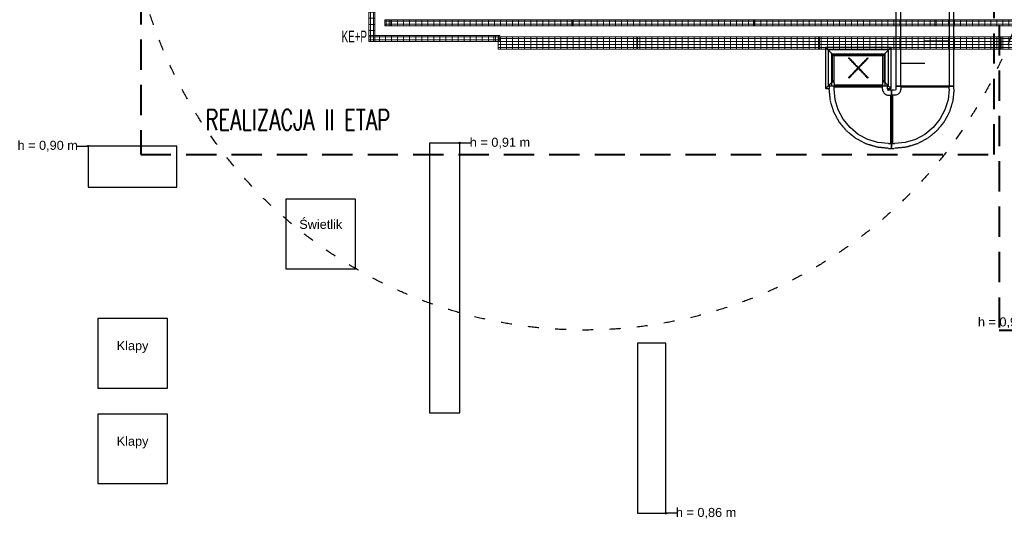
# Model space of a CAD drawing. Header units: millimetres. Extents: x -165365 to -33565, y 7406 to 103342.
# Tile 37 of 256: x -135642 to -119377, y 29216 to 37477. Entities that reach past the tile are written whole.
import ezdxf
from ezdxf.enums import TextEntityAlignment as Align

# ---------------------------------------------------------------- set-up
doc = ezdxf.new("R2010")
doc.units = ezdxf.units.MM
doc.header["$MEASUREMENT"] = 0
for name, pattern in [('ACAD_ISO03W100', [150, 60, -90]), ('DASHED', [0.75, 0.5, -0.25]), ('DASHED2', [0.375, 0.25, -0.125]), ('Wipeout_Contour', [1000, 0, -1000])]:
    doc.linetypes.add(name, pattern=pattern)
doc.layers.add('2DE_PRO_CblfEZ', color=80, linetype='Continuous', lineweight=15)
doc.layers.add('CP_DETAL', color=33, linetype='Continuous', lineweight=9)
for name, color, linetype in [('___INST__AR_podstawy', 3, 'Continuous'), ('ELEK CIENKIE', 80, 'Continuous'), ('FLUID-W7', 7, 'Continuous'), ('FLUID-W7-INS', 7, 'Continuous'), ('Linia', 252, 'Continuous'), ('Słup', 252, 'Continuous'), ('Tekst', 252, 'Continuous')]:
    doc.layers.add(name, color=color, linetype=linetype)
doc.styles.add('Arial', font='arial.ttf')
doc.styles.add('CP_ATTR', font='arial.ttf')
doc.styles.add('Times new roman', font='arial.ttf')
pattern_1 = [(90, (-3e-14, -25), (-100, 6e-15), [])]

# ---------------------------------------------------------------- blocks, each defined once
blk = doc.blocks.new('A$C67C5DD4D')
at = {"layer": 'Tekst', "char_height": 150, "attachment_point": 2, "style": 'Times new roman'}
for s, insert in [('\\A1;{\\fArial|b0|i0|c0|p38;h = 0,90 m}', (19228, 17728)), ('\\A1;{\\fArial|b0|i0|c0|p38;h = 0,91 m}', (26699, 17778)), ('\\A1;{\\fArial|b0|i0|c0|p38;h = 0,90 m}', (35093, 14808)), ('\\A1;{\\fArial|b0|i0|c0|p38;h = 0,86 m}', (30104, 11658))]:
    blk.add_mtext(s, dxfattribs=dict(at, insert=insert))
at = {"color": 254, "linetype": 'Wipeout_Contour', "lineweight": 0, "ltscale": 550464.84245}
blk.add_wipeout([(19894, 16960), (21364, 16960), (21364, 17640), (19894, 17640)], dxfattribs=at).dxf.layer = 'Słup'
at = {"color": 254, "linetype": 'Wipeout_Contour', "lineweight": 0, "ltscale": 528774.58338}
blk.add_wipeout([(25534, 13230), (26034, 13230), (26034, 17690), (25534, 17690)], dxfattribs=at).dxf.layer = 'Słup'
at = {"color": 254, "linetype": 'Wipeout_Contour', "lineweight": 0, "ltscale": 537334.444644}
blk.add_wipeout([(23164, 15610), (24314, 15610), (24314, 16760), (23164, 16760)], dxfattribs=at).dxf.layer = 'Słup'
at = {"color": 254, "linetype": 'Wipeout_Contour', "lineweight": 0, "ltscale": 547729.303447}
blk.add_wipeout([(20055, 13640), (21205, 13640), (21205, 14790), (20055, 14790)], dxfattribs=at).dxf.layer = 'Słup'
at = {"color": 254, "linetype": 'Wipeout_Contour', "lineweight": 0, "ltscale": 513189.999989}
blk.add_wipeout([(28969, 11570), (29439, 11570), (29439, 14380), (28969, 14380)], dxfattribs=at).dxf.layer = 'Słup'
at = {"color": 254, "linetype": 'Wipeout_Contour', "lineweight": 0, "ltscale": 546432.482198}
blk.add_wipeout([(20055, 12060), (21205, 12060), (21205, 13210), (20055, 13210)], dxfattribs=at).dxf.layer = 'Słup'
at = {"layer": 'Linia', "linetype": 'Continuous'}
for points in [[(19906, 17640), (19905, 17645), (19902, 17649), (19898, 17652), (19894, 17653), (19889, 17652), (19885, 17649), (19882, 17645), (19881, 17640), (19882, 17635), (19885, 17631), (19889, 17628), (19894, 17628), (19898, 17628), (19902, 17631), (19905, 17635)], [(26046, 17690), (26045, 17695), (26042, 17699), (26038, 17702), (26034, 17703), (26029, 17702), (26025, 17699), (26022, 17695), (26021, 17690), (26022, 17685), (26025, 17681), (26029, 17678), (26034, 17678), (26038, 17678), (26042, 17681), (26045, 17685)], [(29451, 11570), (29450, 11574), (29447, 11578), (29443, 11581), (29439, 11582), (29434, 11581), (29430, 11578), (29427, 11574), (29426, 11570), (29427, 11565), (29430, 11561), (29434, 11558), (29439, 11557), (29443, 11558), (29447, 11561), (29450, 11565)]]:
    blk.add_hatch(color=256, dxfattribs=at).paths.add_polyline_path(points)
at = {"layer": 'Linia'}
for p, q in [((19717, 17640), (19881, 17640)), ((26210, 17690), (26046, 17690)), ((29615, 11570), (29451, 11570))]:
    blk.add_line(p, q, dxfattribs=at)
for centre in [(19894, 17640), (26034, 17690), (29439, 11570)]:
    blk.add_circle(centre, 12.5, dxfattribs=at)
at = {"layer": 'Słup'}
for p, q in [((21364, 17640), (19894, 17640)), ((19894, 17640), (19894, 16960)), ((21364, 16960), (21364, 17640)), ((26034, 17690), (25534, 17690)), ((25534, 17690), (25534, 13230)), ((26034, 13230), (26034, 17690)), ((19894, 16960), (21364, 16960)), ((24314, 16760), (23164, 16760)), ((23164, 16760), (23164, 15610)), ((24314, 15610), (24314, 16760)), ((23164, 15610), (24314, 15610)), ((21205, 14790), (20055, 14790)), ((20055, 14790), (20055, 13640)), ((21205, 13640), (21205, 14790)), ((29439, 14380), (28969, 14380)), ((28969, 14380), (28969, 11570)), ((29439, 11570), (29439, 14380)), ((20055, 13640), (21205, 13640)), ((21205, 13210), (20055, 13210)), ((20055, 13210), (20055, 12060)), ((21205, 12060), (21205, 13210)), ((25534, 13230), (26034, 13230)), ((20055, 12060), (21205, 12060)), ((28969, 11570), (29439, 11570))]:
    blk.add_line(p, q, dxfattribs=at)
at = {"layer": 'Tekst', "char_height": 150, "attachment_point": 2, "style": 'Times new roman'}
for s, insert in [('\\A1;{\\fArial|b0|i0|c0|p38;Świetlik}', (23739, 16421)), ('\\A1;{\\fArial|b0|i0|c0|p38;Klapy}', (20630, 14416)), ('\\A1;{\\fArial|b0|i0|c0|p38;Klapy}', (20630, 12836))]:
    blk.add_mtext(s, dxfattribs=dict(at, insert=insert))
blk = doc.blocks.new('2dcblf_korcf54v_b200_h054_fayz583')
at = {"layer": 'CP_DETAL'}
h = blk.add_hatch(dxfattribs=at)
h.set_pattern_fill('_USER', color=256, scale=100, angle=90, style=0, pattern_type=0)
h.set_pattern_definition(pattern_1)
h.paths.add_polyline_path([(0, 100), (2291, 100), (2291, -100), (0, -100)])
for p, q in [((0, -100), (0, 100)), ((0, 100), (2291, 100)), ((2291, -100), (2291, 100)), ((0, -100), (2291, -100))]:
    blk.add_line(p, q)
for p, q in [((2291, 75), (0, 75)), ((2291, 25), (0, 25)), ((0, -25), (2291, -25)), ((2291, -75), (0, -75))]:
    blk.add_line(p, q, dxfattribs=at)
at = {"linetype": 'ByBlock', "style": 'CP_ATTR', "flags": 9}
for tag in ['NAME', 'NUMBER', 'GROUP', 'ORDER-NO', 'PRODUCER', 'COUPLERS', 'MOUNTDIST', 'MOUNTINGS', 'OTHER', 'WEIGHT', 'DIVIDER', 'COVER']:
    blk.add_attdef(tag, text='', height=0.00005, dxfattribs=at).set_placement((0, 0), align=Align.MIDDLE_LEFT)
blk = doc.blocks.new('2dcblcf_seg_100kp1')
for p, q in [((0, 0), (0, 100)), ((0, 100), (100, 100)), ((0, 0), (100, 0)), ((100, 0), (100, 100))]:
    blk.add_line(p, q)
at = {"layer": 'CP_DETAL'}
for p, q in [((100, 75), (0, 75)), ((0, 25), (100, 25))]:
    blk.add_line(p, q, dxfattribs=at)
blk = doc.blocks.new('2dcblcf_seg_100kp2')
for p, q in [((0, 0), (0, 100)), ((0, 100), (100, 100)), ((0, 0), (100, 0)), ((100, 0), (100, 100))]:
    blk.add_line(p, q)
at = {"layer": 'CP_DETAL'}
for p, q in [((100, 75), (0, 75)), ((0, 25), (100, 25))]:
    blk.add_line(p, q, dxfattribs=at)
blk = doc.blocks.new('2dcblf_korcf54_koll_b100_h054_r220_w090_l200_f0mnyj4')
blk.add_blockref('2dcblcf_seg_100kp1', (0, -50))
at = {"rotation": 90}
blk.add_blockref('2dcblcf_seg_100kp2', (100, -50), dxfattribs=at)
at = {"linetype": 'ByBlock', "style": 'CP_ATTR', "flags": 9}
for tag in ['COUPLERS', 'NAME', 'COVER', 'DIVIDER', 'WEIGHT', 'OTHER', 'MOUNTINGS', 'MOUNTDIST', 'PRODUCER', 'ORDER-NO', 'GROUP', 'NUMBER']:
    blk.add_attdef(tag, text='', height=0.00005, dxfattribs=at).set_placement((0, 0), align=Align.MIDDLE_LEFT)
blk = doc.blocks.new('2dcblf_korcf54v_b100_h054_3wdy04')
at = {"layer": 'CP_DETAL'}
h = blk.add_hatch(dxfattribs=at)
h.set_pattern_fill('_USER', color=256, scale=100, angle=90, style=0, pattern_type=0)
h.set_pattern_definition(pattern_1)
h.paths.add_polyline_path([(0, 50), (1853, 50), (1853, -50), (0, -50)])
for p, q in [((0, -50), (0, 50)), ((0, 50), (1853, 50)), ((1853, -50), (1853, 50)), ((0, -50), (1853, -50))]:
    blk.add_line(p, q)
for p, q in [((1853, 25), (0, 25)), ((0, -25), (1853, -25))]:
    blk.add_line(p, q, dxfattribs=at)
at = {"linetype": 'ByBlock', "style": 'CP_ATTR', "flags": 9}
for tag in ['NAME', 'NUMBER', 'GROUP', 'ORDER-NO', 'PRODUCER', 'COUPLERS', 'MOUNTDIST', 'MOUNTINGS', 'OTHER', 'WEIGHT', 'DIVIDER', 'COVER']:
    blk.add_attdef(tag, text='', height=0.00005, dxfattribs=at).set_placement((0, 0), align=Align.MIDDLE_LEFT)
blk = doc.blocks.new('2dcblf_korcf54v_b100_h054_z62611n')
at = {"layer": 'CP_DETAL'}
h = blk.add_hatch(dxfattribs=at)
h.set_pattern_fill('_USER', color=256, scale=100, angle=90, style=0, pattern_type=0)
h.set_pattern_definition(pattern_1)
h.paths.add_polyline_path([(0, 50), (1966, 50), (1966, -50), (0, -50)])
for p, q in [((0, -50), (0, 50)), ((0, 50), (1966, 50)), ((1966, -50), (1966, 50)), ((0, -50), (1966, -50))]:
    blk.add_line(p, q)
for p, q in [((1966, 25), (0, 25)), ((0, -25), (1966, -25))]:
    blk.add_line(p, q, dxfattribs=at)
at = {"linetype": 'ByBlock', "style": 'CP_ATTR', "flags": 9}
for tag in ['NAME', 'NUMBER', 'GROUP', 'ORDER-NO', 'PRODUCER', 'COUPLERS', 'MOUNTDIST', 'MOUNTINGS', 'OTHER', 'WEIGHT', 'DIVIDER', 'COVER']:
    blk.add_attdef(tag, text='', height=0.00005, dxfattribs=at).set_placement((0, 0), align=Align.MIDDLE_LEFT)
blk = doc.blocks.new('2Dcblfmark100')
at = {"color": 3}
for p, q in [((-10, -50), (-10, 50)), ((10, -50), (10, 50))]:
    blk.add_line(p, q, dxfattribs=at)
blk = doc.blocks.new('2dcblf_korcf54v_b200_h054_oka99c')
at = {"layer": 'CP_DETAL'}
h = blk.add_hatch(dxfattribs=at)
h.set_pattern_fill('_USER', color=256, scale=100, angle=90, style=0, pattern_type=0)
h.set_pattern_definition(pattern_1)
h.paths.add_polyline_path([(0, 100), (6880, 100), (6880, -100), (0, -100)])
for p, q in [((0, -100), (0, 100)), ((0, 100), (6880, 100)), ((6880, -100), (6880, 100)), ((0, -100), (6880, -100))]:
    blk.add_line(p, q)
for p, q in [((6880, 75), (0, 75)), ((6880, 25), (0, 25)), ((0, -25), (6880, -25)), ((6880, -75), (0, -75))]:
    blk.add_line(p, q, dxfattribs=at)
at = {"yscale": 2}
for p in [(3000, 0), (6000, 0)]:
    blk.add_blockref('2Dcblfmark100', p, dxfattribs=at)
at = {"linetype": 'ByBlock', "style": 'CP_ATTR', "flags": 9}
for tag in ['NAME', 'NUMBER', 'GROUP', 'ORDER-NO', 'PRODUCER', 'COUPLERS', 'MOUNTDIST', 'MOUNTINGS', 'OTHER', 'WEIGHT', 'DIVIDER', 'COVER']:
    blk.add_attdef(tag, text='', height=0.00005, dxfattribs=at).set_placement((0, 0), align=Align.MIDDLE_LEFT)
blk = doc.blocks.new('2dcblf_korcf54v_b100_h054_fre97f9')
at = {"layer": 'CP_DETAL'}
h = blk.add_hatch(dxfattribs=at)
h.set_pattern_fill('_USER', color=256, scale=100, angle=90, style=0, pattern_type=0)
h.set_pattern_definition(pattern_1)
h.paths.add_polyline_path([(0, 50), (11319, 50), (11319, -50), (0, -50)])
for p, q in [((0, -50), (0, 50)), ((0, 50), (11319, 50)), ((11319, -50), (11319, 50)), ((0, -50), (11319, -50))]:
    blk.add_line(p, q)
for p, q in [((11319, 25), (0, 25)), ((0, -25), (11319, -25))]:
    blk.add_line(p, q, dxfattribs=at)
for p in [(3000, 0), (6000, 0), (9000, 0)]:
    blk.add_blockref('2Dcblfmark100', p)
at = {"linetype": 'ByBlock', "style": 'CP_ATTR', "flags": 9}
for tag in ['NAME', 'NUMBER', 'GROUP', 'ORDER-NO', 'PRODUCER', 'COUPLERS', 'MOUNTDIST', 'MOUNTINGS', 'OTHER', 'WEIGHT', 'DIVIDER', 'COVER']:
    blk.add_attdef(tag, text='', height=0.00005, dxfattribs=at).set_placement((0, 0), align=Align.MIDDLE_LEFT)

msp = doc.modelspace()

# ---------------------------------------------------------------- block references
msp.add_blockref('A$C67C5DD4D', (-154407.14734, 17746.99902))

# ---------------------------------------------------------------- next in the draw order: linework, layer by layer
at = {"layer": '___INST__AR_podstawy', "color": 10, "linetype": 'DASHED2', "lineweight": 40, "ltscale": 2000}
msp.add_lwpolyline([(-133642.9145, 35250), (-119542.9145, 35250), (-119542.9145, 45400), (-133642.9145, 45400)], close=True, dxfattribs=at)
at = {"layer": '___INST__AR_podstawy', "color": 80, "linetype": 'DASHED2', "lineweight": 40, "ltscale": 2000}
msp.add_lwpolyline([(-111160, 43385.96436), (-119460, 43385.96436), (-119460, 32345.96436), (-111160, 32345.96436)], close=True, dxfattribs=at)
at = {"layer": 'ELEK CIENKIE', "color": 232, "linetype": 'ACAD_ISO03W100', "ltscale": 3}
msp.add_circle((-126312.31976, 39885.75), 7540, dxfattribs=at)
at = {"layer": 'FLUID-W7', "linetype": 'ByBlock', "extrusion": (0, -1.22465e-16, -1)}
for p, q in [((-121088.04316, 36379.53595, 4875), (-121088.04316, 37879.53595, 4875)), ((-120288.04316, 37879.53595, 4875), (-120288.04316, 36379.53595, 4875))]:
    msp.add_line(p, q, dxfattribs=at)
at = {"layer": 'FLUID-W7', "linetype": 'Continuous', "extrusion": (0, -1.22465e-16, -1)}
for p, q in [((-120688.04316, 37129.53595, 4875), (-120288.04316, 37129.53595, 4875)), ((-120688.04316, 36754.53595, 4875), (-121088.04316, 36754.53595, 4875))]:
    msp.add_line(p, q, dxfattribs=at)
at = {"layer": 'FLUID-W7', "linetype": 'ByBlock', "extrusion": (-2.44929e-16, -1, -1.83697e-16)}
for p, q in [((-121288.04316, 36979.53595, 4075), (-122288.04316, 36979.53595, 4075)), ((-122288.04316, 36979.53595, 4075), (-122288.04316, 36379.53595, 4075)), ((-121288.04316, 36379.53595, 4075), (-121288.04316, 36979.53595, 4075)), ((-122218.04316, 36909.53595, 4075), (-122228.04316, 36919.53595, 4075)), ((-122188.04316, 36879.53595, 4075), (-122218.04316, 36909.53595, 4075)), ((-121388.04316, 36879.53595, 4075), (-121358.04316, 36909.53595, 4075)), ((-121358.04316, 36909.53595, 4075), (-121348.04316, 36919.53595, 4075)), ((-122218.04316, 36449.53595, 4075), (-122228.04316, 36439.53595, 4075)), ((-122188.04316, 36479.53595, 4075), (-122218.04316, 36449.53595, 4075)), ((-121358.04316, 36449.53595, 4075), (-121388.04316, 36479.53595, 4075)), ((-121348.04316, 36439.53595, 4075), (-121358.04316, 36449.53595, 4075)), ((-122288.04316, 36379.53595, 4075), (-122268.04316, 36379.53595, 4075)), ((-121308.04316, 36379.53595, 4075), (-121288.04316, 36379.53595, 4075))]:
    msp.add_line(p, q, dxfattribs=at)
at = {"layer": 'FLUID-W7', "linetype": 'Continuous', "extrusion": (-2.44929e-16, -1, -1.83697e-16)}
for p, q in [((-121358.04316, 36909.53595, 4075), (-122218.04316, 36909.53595, 4075)), ((-122218.04316, 36909.53595, 4075), (-122218.04316, 36449.53595, 4075)), ((-121358.04316, 36449.53595, 4075), (-121358.04316, 36909.53595, 4075)), ((-122218.04316, 36449.53595, 4075), (-122188.04316, 36449.53595, 4075)), ((-121388.04316, 36449.53595, 4075), (-121358.04316, 36449.53595, 4075))]:
    msp.add_line(p, q, dxfattribs=at)
at = {"layer": 'FLUID-W7', "linetype": 'ByBlock', "extrusion": (1, -5.51091e-16, -1.83697e-16)}
for p, q in [((-122218.04316, 36909.53595, 4850), (-122188.04316, 36879.53595, 4850)), ((-122188.04316, 36429.53595, 4850), (-122188.04316, 36879.53595, 4850)), ((-121388.04316, 36879.53595, 4850), (-122188.04316, 36879.53595, 4850)), ((-121388.04316, 36879.53595, 4850), (-121358.04316, 36909.53595, 4850)), ((-121388.04316, 36879.53595, 4850), (-121388.04316, 36429.53595, 4850)), ((-122218.04316, 36449.53595, 4850), (-122188.04316, 36479.53595, 4850)), ((-121358.04316, 36449.53595, 4850), (-121388.04316, 36479.53595, 4850)), ((-122188.04316, 36429.53595, 4850), (-122188.04316, 36379.53595, 4850)), ((-121388.04316, 36429.53595, 4850), (-121388.04316, 36379.53595, 4850))]:
    msp.add_line(p, q, dxfattribs=at)
at = {"layer": 'FLUID-W7', "linetype": 'Continuous', "extrusion": (1, -5.51091e-16, -1.83697e-16)}
for p, q in [((-122218.04316, 36909.53595, 4850), (-121358.04316, 36909.53595, 4850)), ((-122218.04316, 36449.53595, 4850), (-122218.04316, 36909.53595, 4850)), ((-121358.04316, 36909.53595, 4850), (-121358.04316, 36449.53595, 4850)), ((-122188.04316, 36449.53595, 4850), (-122218.04316, 36449.53595, 4850)), ((-121358.04316, 36449.53595, 4850), (-121388.04316, 36449.53595, 4850)), ((-122188.04316, 36399.53595, 4850), (-121388.04316, 36399.53595, 4850))]:
    msp.add_line(p, q, dxfattribs=at)
at = {"layer": 'FLUID-W7', "linetype": 'ByBlock', "extrusion": (0, 1.83697e-16, -1)}
for p, q in [((-122188.04316, 36329.53595, 4875), (-122188.04316, 36379.53595, 4875)), ((-121388.04316, 36329.53595, 4875), (-121388.04316, 36379.53595, 4875)), ((-121288.04316, 36229.53595, 4875), (-121238.04316, 36229.53595, 4875)), ((-121288.04316, 35429.53595, 4875), (-121238.04316, 35429.53595, 4875))]:
    msp.add_line(p, q, dxfattribs=at)
at = {"layer": 'FLUID-W7', "linetype": 'Continuous', "extrusion": (0, 1.83697e-16, -1)}
for p, q in [((-121388.04316, 36359.53595, 4875), (-122188.04316, 36359.53595, 4875)), ((-121258.04316, 36229.53595, 4875), (-121258.04316, 35429.53595, 4875))]:
    msp.add_line(p, q, dxfattribs=at)
at = {"layer": 'FLUID-W7', "linetype": 'ByBlock'}
for p, q in [((-121088.04316, 36379.53595, 4875), (-121088.04316, 36329.53595, 4875)), ((-120288.04316, 36329.53595, 4875), (-120288.04316, 36379.53595, 4875)), ((-121188.04316, 36229.53595, 4875), (-121238.04316, 36229.53595, 4875)), ((-121238.04316, 35429.53595, 4875), (-121188.04316, 35429.53595, 4875))]:
    msp.add_line(p, q, dxfattribs=at)
at = {"layer": 'FLUID-W7', "linetype": 'Continuous'}
for p, q in [((-120288.04316, 36359.53595, 4875), (-121088.04316, 36359.53595, 4875)), ((-121218.04316, 35429.53595, 4875), (-121218.04316, 36229.53595, 4875))]:
    msp.add_line(p, q, dxfattribs=at)
at = {"layer": 'FLUID-W7', "linetype": 'ByBlock', "extrusion": (0, 1.83697e-16, -1), "elevation": -4875}
for points in [[(121288.04316, 35429.53595), (121463.62445, 35446.8292), (121632.45825, 35498.04437), (121788.05637, 35581.2133), (121924.43926, 35693.13985), (122036.36581, 35829.52274), (122119.53474, 35985.12086), (122170.74991, 36153.95466), (122188.04316, 36329.53595)], [(121288.04316, 35429.53595), (121463.62445, 35446.8292), (121632.45825, 35498.04437), (121788.05637, 35581.2133), (121924.43926, 35693.13985), (122036.36581, 35829.52274), (122119.53474, 35985.12086), (122170.74991, 36153.95466), (122188.04316, 36329.53595)], [(121388.04316, 36329.53595), (121386.52393, 36312.17113), (121382.01242, 36295.33394), (121374.6457, 36279.53595), (121364.6476, 36265.25719), (121352.32192, 36252.93151), (121338.04316, 36242.93341), (121322.24517, 36235.56669), (121305.40797, 36231.05518), (121288.04316, 36229.53595)], [(121388.04316, 36329.53595), (121386.52393, 36312.17113), (121382.01242, 36295.33394), (121374.6457, 36279.53595), (121364.6476, 36265.25719), (121352.32192, 36252.93151), (121338.04316, 36242.93341), (121322.24517, 36235.56669), (121305.40797, 36231.05518), (121288.04316, 36229.53595)]]:
    msp.add_lwpolyline(points, dxfattribs=at)
at = {"layer": 'FLUID-W7', "linetype": 'ByBlock', "elevation": 4875}
for points in [[(-120288.04316, 36329.53595), (-120305.3364, 36153.95466), (-120356.55158, 35985.12086), (-120439.72051, 35829.52274), (-120551.64705, 35693.13985), (-120688.02995, 35581.2133), (-120843.62807, 35498.04437), (-121012.46187, 35446.8292), (-121188.04316, 35429.53595)], [(-121088.04316, 36329.53595), (-121089.96463, 36310.02692), (-121095.6552, 36291.26761), (-121104.8962, 36273.97893), (-121117.33248, 36258.82527), (-121132.48613, 36246.38899), (-121149.77481, 36237.148), (-121168.53412, 36231.45742), (-121188.04316, 36229.53595)], [(-121088.04316, 36329.53595), (-121089.96463, 36310.02692), (-121095.6552, 36291.26761), (-121104.8962, 36273.97893), (-121117.33248, 36258.82527), (-121132.48613, 36246.38899), (-121149.77481, 36237.148), (-121168.53412, 36231.45742), (-121188.04316, 36229.53595)], [(-120288.04316, 36329.53595), (-120305.3364, 36153.95466), (-120356.55158, 35985.12086), (-120439.72051, 35829.52274), (-120551.64705, 35693.13985), (-120688.02995, 35581.2133), (-120843.62807, 35498.04437), (-121012.46187, 35446.8292), (-121188.04316, 35429.53595)]]:
    msp.add_lwpolyline(points, dxfattribs=at)
at = {"layer": 'FLUID-W7-INS', "linetype": 'DASHED', "extrusion": (0, -1.22465e-16, -1)}
for p, q in [((-121168.04316, 37879.53595, 4875), (-121168.04316, 36379.53595, 4875)), ((-120208.04316, 36379.53595, 4875), (-120208.04316, 37879.53595, 4875)), ((-121168.04316, 36379.53595, 4875), (-120208.04316, 36379.53595, 4875))]:
    msp.add_line(p, q, dxfattribs=at)
at = {"layer": 'FLUID-W7-INS', "linetype": 'DASHED', "extrusion": (-2.44929e-16, -1, -1.83697e-16)}
for p, q in [((-122228.04316, 36919.53595, 4075), (-122328.04316, 37019.53595, 4075)), ((-122328.04316, 37019.53595, 4075), (-122328.04316, 36339.53595, 4075)), ((-121248.04316, 37019.53595, 4075), (-122328.04316, 37019.53595, 4075)), ((-121348.04316, 36919.53595, 4075), (-121248.04316, 37019.53595, 4075)), ((-121248.04316, 36339.53595, 4075), (-121248.04316, 37019.53595, 4075)), ((-122228.04316, 36439.53595, 4075), (-122328.04316, 36339.53595, 4075)), ((-121248.04316, 36339.53595, 4075), (-121348.04316, 36439.53595, 4075)), ((-122328.04316, 36339.53595, 4075), (-122268.04316, 36339.53595, 4075)), ((-121308.04316, 36339.53595, 4075), (-121248.04316, 36339.53595, 4075))]:
    msp.add_line(p, q, dxfattribs=at)
at = {"layer": 'FLUID-W7-INS', "linetype": 'DASHED', "extrusion": (1, -5.51091e-16, -1.83697e-16)}
for p, q in [((-122228.04316, 36429.53595, 4850), (-122228.04316, 36919.53595, 4850)), ((-121348.04316, 36919.53595, 4850), (-121348.04316, 36429.53595, 4850)), ((-122228.04316, 36379.53595, 4850), (-122228.04316, 36429.53595, 4850)), ((-121348.04316, 36429.53595, 4850), (-121348.04316, 36379.53595, 4850))]:
    msp.add_line(p, q, dxfattribs=at)
at = {"layer": 'FLUID-W7-INS', "linetype": 'DASHED', "extrusion": (0, 1.83697e-16, -1)}
for p, q in [((-122268.04316, 36379.53595, 4875), (-122268.04316, 36329.53595, 4875)), ((-121308.04316, 36379.53595, 4875), (-122268.04316, 36379.53595, 4875)), ((-121308.04316, 36329.53595, 4875), (-121308.04316, 36379.53595, 4875)), ((-121238.04316, 36309.53595, 4875), (-121288.04316, 36309.53595, 4875)), ((-121238.04316, 35349.53595, 4875), (-121238.04316, 36309.53595, 4875)), ((-121288.04316, 35349.53595, 4875), (-121238.04316, 35349.53595, 4875))]:
    msp.add_line(p, q, dxfattribs=at)
at = {"layer": 'FLUID-W7-INS', "linetype": 'DASHED'}
for p, q in [((-121188.04316, 36309.53595, 4875), (-121238.04316, 36309.53595, 4875)), ((-121238.04316, 36309.53595, 4875), (-121238.04316, 35349.53595, 4875)), ((-121168.04316, 36379.53595, 4875), (-121168.04316, 36329.53595, 4875)), ((-120208.04316, 36379.53595, 4875), (-121168.04316, 36379.53595, 4875)), ((-120208.04316, 36329.53595, 4875), (-120208.04316, 36379.53595, 4875)), ((-121238.04316, 35349.53595, 4875), (-121188.04316, 35349.53595, 4875))]:
    msp.add_line(p, q, dxfattribs=at)
at = {"layer": 'FLUID-W7-INS', "linetype": 'DASHED', "extrusion": (0, 1.83697e-16, -1), "elevation": -4875}
for points in [[(121288.04316, 35349.53595), (121479.23167, 35368.36638), (121663.07292, 35424.13401), (121832.50199, 35514.69573), (121981.0078, 35636.57131), (122102.88338, 35785.07712), (122193.4451, 35954.50619), (122249.21273, 36138.34744), (122268.04316, 36329.53595)], [(121308.04316, 36329.53595), (121307.73931, 36326.06299), (121306.83701, 36322.69555), (121305.36366, 36319.53595), (121303.36405, 36316.6802), (121300.89891, 36314.21506), (121298.04316, 36312.21544), (121294.88356, 36310.7421), (121291.51612, 36309.8398), (121288.04316, 36309.53595)]]:
    msp.add_lwpolyline(points, dxfattribs=at)
at = {"layer": 'FLUID-W7-INS', "linetype": 'DASHED', "elevation": 4875}
for points in [[(-120208.04316, 36329.53595), (-120226.87358, 36138.34744), (-120282.64122, 35954.50619), (-120373.20294, 35785.07712), (-120495.07851, 35636.57131), (-120643.58433, 35514.69573), (-120813.01339, 35424.13401), (-120996.85464, 35368.36638), (-121188.04316, 35349.53595)], [(-121168.04316, 36329.53595), (-121168.42745, 36325.63415), (-121169.56557, 36321.88228), (-121171.41376, 36318.42455), (-121173.90102, 36315.39382), (-121176.93175, 36312.90656), (-121180.38949, 36311.05836), (-121184.14135, 36309.92025), (-121188.04316, 36309.53595)]]:
    msp.add_lwpolyline(points, dxfattribs=at)

# ---------------------------------------------------------------- next in the draw order: block references
at = {"layer": '2DE_PRO_CblfEZ'}
for name, p, rotation in [('2dcblf_korcf54v_b100_h054_3wdy04', (-129823.9299, 39069.92473), 270.0000000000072), ('2dcblf_korcf54_koll_b100_h054_r220_w090_l200_f0mnyj4', (-129561.92421, 37477.18768), 270), ('2dcblf_korcf54_koll_b100_h054_r220_w090_l200_f0mnyj4', (-129823.9299, 37216.98945), 270.000000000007), ('2dcblf_korcf54v_b200_h054_fayz583', (-125447.87884, 37091.98945), 180)]:
    msp.add_blockref(name, p, dxfattribs=dict(at, rotation=rotation))
for name, p in [('2dcblf_korcf54v_b100_h054_fre97f9', (-129511.92421, 37427.18768)), ('2dcblf_korcf54v_b100_h054_z62611n', (-129773.9299, 37166.98945)), ('2dcblf_korcf54v_b200_h054_oka99c', (-125437.53862, 37091.47491))]:
    msp.add_blockref(name, p, dxfattribs=at)
at = {"layer": '2DE_PRO_CblfEZ', "yscale": -1}
msp.add_blockref('2dcblf_korcf54_koll_b100_h054_r220_w090_l200_f0mnyj4', (-127807.92656, 37166.98945), dxfattribs=at)

# ---------------------------------------------------------------- next in the draw order: texts
at = {"layer": '2DE_PRO_CblfEZ', "style": 'Arial', "width": 0.6}
msp.add_text('KE+P', height=192.456, dxfattribs=at).set_placement((-130322.41237, 37103.49304))
at = {"layer": '___INST__AR_podstawy', "color": 10, "linetype": 'DASHED2', "lineweight": 40, "ltscale": 2000, "insert": (-132575.55901, 35992.7298), "char_height": 341.25, "width": 8236.1741945, "attachment_point": 1}
msp.add_mtext('\\Fromans|c238;\\W0.7;REALIZACJA II ETAP  ', dxfattribs=at)

# ---------------------------------------------------------------- next in the draw order: meshes
at = {"layer": 'FLUID-W7-INS', "linetype": 'DASHED'}
mesh = msp.add_polyface(dxfattribs=at)
corners = [(-121788.04316, 36672.46488, 3575), (-121940.97209, 36512.46488, 3575), (-121948.04316, 36519.53595, 3575), (-121795.11422, 36679.53595, 3575), (-121948.04316, 36839.53595, 3575), (-121940.97209, 36846.60702, 3575), (-121788.04316, 36686.60702, 3575), (-121635.11422, 36846.60702, 3575), (-121628.04316, 36839.53595, 3575), (-121780.97209, 36679.53595, 3575), (-121628.04316, 36519.53595, 3575), (-121635.11422, 36512.46488, 3575)]
mesh.append_faces([[corners[k] for k in face] for face in [(3, 4, 5), (3, 5, 6), (6, 0, 3), (0, 1, 2), (0, 2, 3), (9, 10, 11), (9, 11, 0), (0, 6, 9), (6, 7, 8), (6, 8, 9)]], dxfattribs={"vtx0": -1, "vtx1": -1, "vtx2": -1})

doc.saveas('drawing.dxf')
